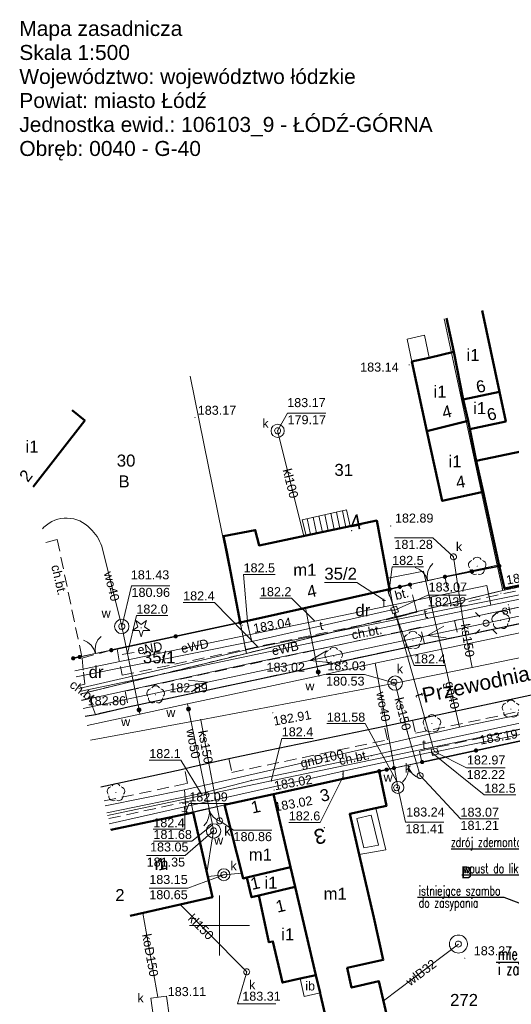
# Model space of a CAD drawing. Extents: x 6599148 to 6599450, y 5731697 to 5731825.
# Tile 2 of 6: x 6599233 to 6599274, y 5731743 to 5731825. Entities that reach past the tile are written whole.
import ezdxf
from ezdxf.enums import TextEntityAlignment as Align

# ---------------------------------------------------------------- set-up
doc = ezdxf.new("R2010")
doc.units = 0
doc.header["$PDSIZE"] = 0.75
for name, pattern in [('PRZER1-1', [2, 1, -1]), ('PRZER2-1', [3, 2, -1]), ('PRZER3-1', [4, 3, -1])]:
    doc.linetypes.add(name, pattern=pattern)
doc.layers.get('0').update_dxf_attribs({"linetype": 'CONTINUOUS', "lineweight": 13})
for name, color, linetype, lineweight in [('GELULI_O', 61, 'PRZER3-1', 18), ('GEPADR', 7, 'CONTINUOUS', 18), ('GEPADR_O', 7, 'CONTINUOUS', 18), ('GESBLO', 7, 'CONTINUOUS', 18), ('GESBLO_O', 7, 'CONTINUOUS', 18), ('GESBTO', 7, 'CONTINUOUS', 18), ('GESBZO', 7, 'CONTINUOUS', 50), ('GESBZO_O', 7, 'CONTINUOUS', 50), ('GESDZI', 61, 'CONTINUOUS', 18), ('GESDZI_O', 61, 'CONTINUOUS', 18), ('GESSCH', 7, 'CONTINUOUS', 18), ('GESUZY', 84, 'PRZER1-1', 18), ('GESUZY_O', 84, 'PRZER1-1', 18), ('GSLKBR', 7, 'CONTINUOUS', 18), ('GSLKOG', 7, 'CONTINUOUS', 35), ('GSLKRW', 7, 'CONTINUOUS', 25), ('GSPRDI', 84, 'CONTINUOUS', 18), ('GSPRDL', 84, 'CONTINUOUS', 18), ('GSPWPS', 7, 'CONTINUOUS', 13), ('GSPWPS_O', 7, 'CONTINUOUS', 13), ('GSSIIN', 7, 'CONTINUOUS', 18), ('GSSIIN_O', 7, 'CONTINUOUS', 18), ('GSSKOA', 7, 'PRZER3-1', 18), ('GSSKOD', 7, 'PRZER2-1', 18), ('GSSKOD_O', 7, 'PRZER2-1', 18), ('GSSOTW', 7, 'PRZER3-1', 18), ('GSSOTW_O', 7, 'PRZER3-1', 18), ('GULEPR', 1, 'CONTINUOUS', 18), ('GULEPR_O', 1, 'CONTINUOUS', 18), ('GULGPR', 52, 'CONTINUOUS', 18), ('GULGPR_O', 52, 'CONTINUOUS', 18), ('GULKPR', 32, 'CONTINUOUS', 18), ('GULKPR_O', 32, 'CONTINUOUS', 18), ('GULSPR', 7, 'CONTINUOUS', 18), ('GULSPR_O', 7, 'CONTINUOUS', 18), ('GULTPR', 30, 'CONTINUOUS', 18), ('GULTPR_O', 30, 'CONTINUOUS', 18), ('GULWPR', 5, 'CONTINUOUS', 18), ('GULWPR_O', 5, 'CONTINUOUS', 18), ('GUPELA', 7, 'CONTINUOUS', 18), ('GUPIKP', 7, 'CONTINUOUS', 18), ('GUPIWZ', 7, 'CONTINUOUS', 18), ('GUPIWZ_O', 7, 'CONTINUOUS', 18), ('GUPKSD', 32, 'CONTINUOUS', 18), ('GUPKSD_O', 32, 'CONTINUOUS', 18), ('GUPPRZ', 7, 'CONTINUOUS', 18), ('GUPPRZ_O', 7, 'CONTINUOUS', 18), ('GUPWST', 5, 'CONTINUOUS', 18), ('GUPWZA', 5, 'CONTINUOUS', 18), ('GUPWZA_O', 5, 'CONTINUOUS', 18), ('GUPZCP', 7, 'CONTINUOUS', 18), ('GUSIKP', 7, 'CONTINUOUS', 18)]:
    doc.layers.add(name, color=color, linetype=linetype, lineweight=lineweight)
doc.layers.add('Wymiary', color=61, linetype='CONTINUOUS')
doc.styles.add('GEO-INFO', font='arial.ttf')
doc.styles.get("Standard").update_dxf_attribs({"font": 'simplex.shx', "width": 0.7})

# ---------------------------------------------------------------- blocks, each defined once
blk = doc.blocks.new('KOLO')
blk.add_hatch(color=0).paths.add_polyline_path([(-0.5, 0), (-0.482963, -0.12941), (-0.433013, -0.25), (-0.353553, -0.353553), (-0.25, -0.433013), (-0.12941, -0.482963), (0, -0.5), (0.12941, -0.482963), (0.25, -0.433013), (0.353553, -0.353553), (0.433013, -0.25), (0.482963, -0.12941), (0.5, 0), (0.482963, 0.12941), (0.433013, 0.25), (0.353553, 0.353553), (0.25, 0.433013), (0.12941, 0.482963), (0, 0.5), (-0.12941, 0.482963), (-0.25, 0.433013), (-0.353553, 0.353553), (-0.433013, 0.25), (-0.482963, 0.12941)])
blk = doc.blocks.new('SPDLP')
blk.add_hatch(color=0).paths.add_polyline_path([(0, -0.09), (0.027812, -0.085595), (0.052901, -0.072812), (0.072812, -0.052901), (0.085595, -0.027812), (0.09, 0), (0.085595, 0.027812), (0.072812, 0.052901), (0.052901, 0.072812), (0.027812, 0.085595), (0, 0.09), (-0.027812, 0.085595), (-0.052901, 0.072812), (-0.072812, 0.052901), (-0.085595, 0.027812), (-0.09, 0), (-0.085595, -0.027812), (-0.072812, -0.052901), (-0.052901, -0.072812), (-0.027812, -0.085595)])
at = {"color": 0}
for points in [[(-1.271938, -0.268652), (-1.40916, -0.048001), (-1.462858, 0.20623), (-1.426585, 0.463525), (-1.304695, 0.693003), (-1.11182, 0.867117), (-0.871109, 0.964971)], [(-0.648554, 1.126667), (-0.481106, 1.325358), (-0.255912, 1.454989), (0, 1.5), (0.255912, 1.454989), (0.481106, 1.325358), (0.648554, 1.126667)], [(0.871109, 0.964971), (1.11182, 0.867117), (1.304695, 0.693003), (1.426585, 0.463525), (1.462858, 0.20623), (1.40916, -0.048001), (1.271938, -0.268652)], [(-0.137547, -1.292703), (-0.389802, -1.355024), (-0.648184, -1.327532), (-0.881678, -1.213525), (-1.062258, -1.026689), (-1.168249, -0.78945), (-1.186929, -0.530282)], [(1.186929, -0.530282), (1.168249, -0.78945), (1.062258, -1.026689), (0.881678, -1.213525), (0.648184, -1.327532), (0.389802, -1.355024), (0.137547, -1.292703)]]:
    blk.add_lwpolyline(points, dxfattribs=at)
blk = doc.blocks.new('SPDIP')
blk.add_hatch(color=0).paths.add_polyline_path([(0, -0.09), (0.027812, -0.085595), (0.052901, -0.072812), (0.072812, -0.052901), (0.085595, -0.027812), (0.09, 0), (0.085595, 0.027812), (0.072812, 0.052901), (0.052901, 0.072812), (0.027812, 0.085595), (0, 0.09), (-0.027812, 0.085595), (-0.052901, 0.072812), (-0.072812, 0.052901), (-0.085595, 0.027812), (-0.09, 0), (-0.085595, -0.027812), (-0.072812, -0.052901), (-0.052901, -0.072812), (-0.027812, -0.085595)])
at = {"color": 0}
blk.add_lwpolyline([(0.544942, 0.177062), (1.426676, -0.463555), (0.336792, -0.463555), (0, -1.500096), (-0.336792, -0.463555), (-1.426676, -0.463555), (-0.544942, 0.177062), (-0.881734, 1.213603), (0, 0.572986), (0.881734, 1.213603)], close=True, dxfattribs=at)
blk = doc.blocks.new('SUEP1')
at = {"color": 0}
blk.add_lwpolyline([(-1.5, -1), (1.5, 0), (-1.5, 1)], dxfattribs=at)
blk = doc.blocks.new('SUEO')
blk.add_hatch(color=0).paths.add_polyline_path([(-0.002174, 0.089974), (0.023762, 0.086807), (0.042561, 0.0793), (0.060131, 0.066965), (0.076266, 0.047786), (0.086234, 0.025762), (0.089972, 0.002226), (0.088646, -0.015553), (0.081114, -0.038994), (0.066834, -0.060276), (0.049699, -0.075033), (0.027576, -0.085671), (0.004027, -0.08991), (-0.019639, -0.087831), (-0.040932, -0.080154), (-0.059082, -0.067892), (-0.073734, -0.051607), (-0.08374, -0.032979), (-0.089221, -0.011817), (-0.089063, 0.012951), (-0.082571, 0.035806), (-0.069528, 0.057148), (-0.048957, 0.075519), (-0.026898, 0.085887)])
at = {"color": 0}
for points in [[(-1.767767, 1.767767), (-1.06066, 1.06066)], [(1.767767, 1.767767), (1.06066, 1.06066)], [(-1.767767, -1.767767), (-1.06066, -1.06066)], [(1.767767, -1.767767), (1.06066, -1.06066)]]:
    blk.add_lwpolyline(points, dxfattribs=at)
blk = doc.blocks.new('OKRAG_PELNY')
at = {"color": 0}
blk.add_lwpolyline([(0, 0.5), (0.12941, 0.482963), (0.25, 0.433013), (0.353553, 0.353553), (0.433013, 0.25), (0.482963, 0.12941), (0.5, 0), (0.482963, -0.12941), (0.433013, -0.25), (0.353553, -0.353553), (0.25, -0.433013), (0.12941, -0.482963), (0, -0.5), (-0.12941, -0.482963), (-0.25, -0.433013), (-0.353553, -0.353553), (-0.433013, -0.25), (-0.482963, -0.12941), (-0.5, 0), (-0.482963, 0.12941), (-0.433013, 0.25), (-0.353553, 0.353553), (-0.25, 0.433013), (-0.12941, 0.482963)], close=True, dxfattribs=at)
blk = doc.blocks.new('POINT')
at = {"color": 0}
blk.add_point((0, 0), dxfattribs=at)
blk = doc.blocks.new('PION_C')
at = {"color": 0}
blk.add_lwpolyline([(0, 0.5), (0, -0.5)], dxfattribs=at)
blk = doc.blocks.new('SUUS13')
at = {"color": 0}
for points in [[(0, 1.5), (0.223563, 1.483246), (0.442133, 1.433359), (0.650826, 1.351453), (0.84498, 1.239358), (1.020259, 1.099578), (1.172747, 0.935235), (1.299038, 0.75), (1.396311, 0.548012), (1.462392, 0.333781), (1.495806, 0.112095), (1.495806, -0.112095), (1.462392, -0.333781), (1.396311, -0.548012), (1.299038, -0.75), (1.172747, -0.935235), (1.020259, -1.099578), (0.84498, -1.239358), (0.650826, -1.351453), (0.442133, -1.433359), (0.223563, -1.483246), (0, -1.5), (-0.223563, -1.483246), (-0.442133, -1.433359), (-0.650826, -1.351453), (-0.84498, -1.239358), (-1.020259, -1.099578), (-1.172747, -0.935235), (-1.299038, -0.75), (-1.396311, -0.548012), (-1.462392, -0.333781), (-1.495806, -0.112095), (-1.495806, 0.112095), (-1.462392, 0.333781), (-1.396311, 0.548012), (-1.299038, 0.75), (-1.172747, 0.935235), (-1.020259, 1.099578), (-0.84498, 1.239358), (-0.650826, 1.351453), (-0.442133, 1.433359), (-0.223563, 1.483246)], [(0, 0.5), (0.12941, 0.482963), (0.25, 0.433013), (0.353553, 0.353553), (0.433013, 0.25), (0.482963, 0.12941), (0.5, 0), (0.482963, -0.12941), (0.433013, -0.25), (0.353553, -0.353553), (0.25, -0.433013), (0.12941, -0.482963), (0, -0.5), (-0.12941, -0.482963), (-0.25, -0.433013), (-0.353553, -0.353553), (-0.433013, -0.25), (-0.482963, -0.12941), (-0.5, 0), (-0.482963, 0.12941), (-0.433013, 0.25), (-0.353553, 0.353553), (-0.25, 0.433013), (-0.12941, 0.482963)]]:
    blk.add_lwpolyline(points, close=True, dxfattribs=at)
blk = doc.blocks.new('KWADRAT_NIEPRZEZR')
at = {"color": 0}
blk.add_lwpolyline([(-0.5, -0.5), (0.5, -0.5), (0.5, 0.5), (-0.5, 0.5)], close=True, dxfattribs=at)
blk = doc.blocks.new('SLBRA')
at = {"color": 0}
for points in [[(1.732051, 1), (1.414214, 0.585786), (1, 0.267949), (0.517638, 0.068148), (0, 0)], [(0, 0), (0.517638, -0.068148), (1, -0.267949), (1.414214, -0.585786), (1.732051, -1)]]:
    blk.add_lwpolyline(points, dxfattribs=at)

msp = doc.modelspace()

# ---------------------------------------------------------------- linework, layer by layer
at = {"linetype": 'Continuous', "elevation": 100, "flags": 128}
for points in [[(6599250, 5731747.5), (6599250, 5731752.5)], [(6599247.5, 5731750), (6599252.5, 5731750)]]:
    msp.add_lwpolyline(points, dxfattribs=at)
at = {"layer": 'GESBLO', "linetype": 'Continuous', "elevation": 10.18}
msp.add_lwpolyline([(6599240.926, 5731757.974), (6599247.804, 5731759.419), (6599249.407, 5731752.35), (6599242.55, 5731750.79)], dxfattribs=at)
at = {"layer": 'GESBTO', "linetype": 'Continuous', "elevation": 10.18}
for points in [[(6599260.848, 5731759.286), (6599263.014, 5731759.765), (6599263.862, 5731756.291), (6599261.638, 5731755.902)], [(6599261.45, 5731758.907), (6599262.644, 5731759.171), (6599263.25, 5731756.691), (6599262.018, 5731756.476)]]:
    msp.add_lwpolyline(points, close=True, dxfattribs=at)
at = {"layer": 'GESBZO', "linetype": 'Continuous', "elevation": 10.18}
for points in [[(6599271.899, 5731801.239), (6599273.33, 5731794.46), (6599270.31, 5731793.82)], [(6599270.31, 5731793.82), (6599269.52, 5731797.81), (6599268.931, 5731800.6)], [(6599237.705, 5731792.926), (6599237.74, 5731792.9), (6599238.76, 5731792.06), (6599234.466, 5731786.542)], [(6599240.927, 5731757.969), (6599247.8, 5731759.42), (6599249.41, 5731752.35), (6599242.549, 5731750.793)]]:
    msp.add_lwpolyline(points, dxfattribs=at)
for points in [[(6599270.31, 5731793.82), (6599270.71, 5731792.04), (6599267.29, 5731791.19), (6599266.04, 5731797), (6599267.47, 5731797.31), (6599269.52, 5731797.81)], [(6599270.31, 5731793.82), (6599273.33, 5731794.46), (6599273.85, 5731791.99), (6599270.85, 5731791.36), (6599270.71, 5731792.04)], [(6599270.85, 5731791.36), (6599271.4, 5731788.7), (6599271.96, 5731786.14), (6599268.56, 5731785.37), (6599267.29, 5731791.19), (6599270.71, 5731792.04)], [(6599295.09, 5731782.46), (6599273.74, 5731778.06), (6599273.32, 5731779.95), (6599271.96, 5731786.14), (6599271.4, 5731788.7), (6599279.77, 5731790.45), (6599280.4, 5731787.57), (6599283.21, 5731788.16), (6599283.51, 5731786.76), (6599293.77, 5731788.96)], [(6599264.18, 5731778.02), (6599251.72, 5731775.24), (6599250.6, 5731781.1), (6599250.32, 5731782.43), (6599252.98, 5731782.94), (6599253.29, 5731781.66), (6599257.23, 5731782.49), (6599260.89, 5731783.27), (6599263.1, 5731783.73)], [(6599254.5, 5731760.93), (6599260.17, 5731762.18), (6599263.31, 5731762.85), (6599263.91, 5731759.96), (6599263.01, 5731759.76), (6599260.85, 5731759.29), (6599261.64, 5731755.91), (6599262.87, 5731750.65), (6599263.64, 5731747.12), (6599260.65, 5731746.45), (6599261.01, 5731744.81), (6599263.29, 5731745.34), (6599264.12, 5731741.77), (6599259.25, 5731740.63), (6599258.41, 5731744.2), (6599258.38, 5731744.37), (6599258.03, 5731745.86), (6599257.22, 5731749.3), (6599256.3, 5731753.2), (6599255.92, 5731754.84)], [(6599250.42, 5731760.04), (6599254.5, 5731760.93), (6599255.92, 5731754.84), (6599252.28, 5731754), (6599251.96, 5731753.91)], [(6599252.28, 5731754), (6599255.92, 5731754.84), (6599256.3, 5731753.2), (6599253.28, 5731752.48), (6599252.67, 5731752.34)], [(6599253.28, 5731752.48), (6599256.3, 5731753.2), (6599257.22, 5731749.3), (6599258.03, 5731745.86), (6599256.73, 5731745.57), (6599255.24, 5731745.23), (6599254.45, 5731748.67), (6599254.12, 5731748.59)]]:
    msp.add_lwpolyline(points, close=True, dxfattribs=at)
at = {"layer": 'GESDZI', "linetype": 'Continuous', "elevation": 10.22}
for points in [[(6599290.203, 5731805.179), (6599292.9, 5731793.17), (6599295.09, 5731782.46), (6599273.6, 5731777.91)], [(6599268.729, 5731800.556), (6599273.15, 5731780.02), (6599251.72, 5731775.24)], [(6599273.6, 5731777.91), (6599273.15, 5731780.02), (6599268.729, 5731800.556)], [(6599247.553, 5731795.772), (6599251.72, 5731775.24)], [(6599251.72, 5731775.24), (6599247.553, 5731795.772)], [(6599238.371, 5731769.272), (6599252.24, 5731772.67), (6599273.6, 5731777.91), (6599295.09, 5731782.46), (6599305.65, 5731784.84), (6599316.13, 5731787.06), (6599332.801, 5731790.808)], [(6599335.502, 5731778.135), (6599318.96, 5731774.77), (6599310.12, 5731772.83), (6599297.55, 5731770.18), (6599275.88, 5731765.53), (6599260.17, 5731762.18), (6599254.5, 5731760.93), (6599247.69, 5731759.44), (6599240.923, 5731757.985)], [(6599251.72, 5731775.24), (6599237.701, 5731772.233)], [(6599237.701, 5731772.233), (6599251.72, 5731775.24), (6599252.24, 5731772.67), (6599238.371, 5731769.272)], [(6599240.923, 5731757.985), (6599247.69, 5731759.44), (6599254.5, 5731760.93), (6599262.51, 5731726.73), (6599260.57, 5731726.4), (6599248.668, 5731723.734)]]:
    msp.add_lwpolyline(points, dxfattribs=at)
for points in [[(6599251.72, 5731775.24), (6599273.15, 5731780.02), (6599273.6, 5731777.91), (6599252.24, 5731772.67)], [(6599262.51, 5731726.73), (6599254.5, 5731760.93), (6599260.17, 5731762.18), (6599275.88, 5731765.53), (6599283.82, 5731731.41)]]:
    msp.add_lwpolyline(points, close=True, dxfattribs=at)
at = {"layer": 'GESDZI_O', "linetype": 'Continuous', "elevation": 10.81, "flags": 128}
msp.add_lwpolyline([(6599258.735, 5731778.58), (6599261.453, 5731778.58), (6599263.637, 5731777.153)], dxfattribs=at)
at = {"layer": 'GESSCH', "linetype": 'Continuous', "elevation": 10.18}
msp.add_lwpolyline([(6599260.584, 5731784.632), (6599260.891, 5731783.264), (6599257.229, 5731782.494), (6599256.879, 5731783.807)], close=True, dxfattribs=at)
at = {"layer": 'GESSCH', "linetype": 'Continuous', "elevation": 10.18, "flags": 128}
for points in [[(6599259.549, 5731782.982), (6599259.264, 5731784.338)], [(6599260.038, 5731783.085), (6599259.752, 5731784.446)], [(6599260.528, 5731783.187), (6599260.24, 5731784.555)], [(6599257.592, 5731782.57), (6599257.312, 5731783.903)], [(6599258.081, 5731782.673), (6599257.8, 5731784.012)], [(6599258.571, 5731782.776), (6599258.288, 5731784.121)], [(6599259.06, 5731782.879), (6599258.776, 5731784.229)]]:
    msp.add_lwpolyline(points, dxfattribs=at)
at = {"layer": 'GESUZY', "linetype": 'PRZER1-1', "ltscale": 0.5, "elevation": 10.08}
for points in [[(6599332.801, 5731790.808), (6599316.13, 5731787.06), (6599305.65, 5731784.84), (6599295.09, 5731782.46), (6599273.6, 5731777.91), (6599273.15, 5731780.02), (6599251.72, 5731775.24), (6599237.701, 5731772.233)], [(6599238.371, 5731769.272), (6599252.24, 5731772.67), (6599273.6, 5731777.91), (6599295.09, 5731782.46), (6599305.65, 5731784.84), (6599316.13, 5731787.06), (6599332.801, 5731790.808)], [(6599335.502, 5731778.135), (6599318.96, 5731774.77), (6599310.12, 5731772.83), (6599297.55, 5731770.18), (6599275.88, 5731765.53), (6599260.17, 5731762.18), (6599254.5, 5731760.93), (6599247.69, 5731759.44), (6599240.923, 5731757.985)], [(6599237.701, 5731772.233), (6599251.72, 5731775.24), (6599252.24, 5731772.67), (6599238.371, 5731769.272)], [(6599240.923, 5731757.985), (6599247.69, 5731759.44), (6599254.5, 5731760.93), (6599262.51, 5731726.73), (6599260.57, 5731726.4), (6599248.668, 5731723.734)]]:
    msp.add_lwpolyline(points, dxfattribs=at)
for points in [[(6599251.72, 5731775.24), (6599273.15, 5731780.02), (6599273.6, 5731777.91), (6599252.24, 5731772.67)], [(6599262.51, 5731726.73), (6599254.5, 5731760.93), (6599260.17, 5731762.18), (6599275.88, 5731765.53), (6599283.82, 5731731.41)]]:
    msp.add_lwpolyline(points, close=True, dxfattribs=at)
at = {"layer": 'GSLKBR', "linetype": 'Continuous', "elevation": 10.18}
for points in [[(6599268.785, 5731779.049), (6599265.877, 5731778.4)], [(6599240.976, 5731772.936), (6599238.339, 5731772.37)], [(6599264.537, 5731763.11), (6599266.884, 5731763.612)], [(6599247.804, 5731759.419), (6599250.424, 5731760.038)]]:
    msp.add_lwpolyline(points, dxfattribs=at)
at = {"layer": 'GSLKOG', "linetype": 'Continuous', "elevation": 10.18}
for points in [[(6599268.785, 5731779.049), (6599273.321, 5731779.946)], [(6599264.181, 5731778.022), (6599265.877, 5731778.4)], [(6599240.976, 5731772.936), (6599251.719, 5731775.241)], [(6599237.701, 5731772.233), (6599238.339, 5731772.37)], [(6599266.884, 5731763.612), (6599275.88, 5731765.534)], [(6599264.537, 5731763.11), (6599263.314, 5731762.849)]]:
    msp.add_lwpolyline(points, dxfattribs=at)
at = {"layer": 'GSLKRW', "linetype": 'Continuous', "elevation": 10.18}
for points in [[(6599253.366, 5731770.558), (6599267.071, 5731773.481), (6599269.883, 5731774.08), (6599282.443, 5731776.725), (6599285.254, 5731777.351), (6599308.204, 5731782.173), (6599310.731, 5731782.73), (6599333.497, 5731787.544)], [(6599254.09, 5731764.592), (6599263.759, 5731766.589), (6599266.097, 5731767.098), (6599286.179, 5731771.367), (6599289.086, 5731771.97), (6599305.434, 5731775.477), (6599308.127, 5731776.015), (6599334.754, 5731781.643)], [(6599238.789, 5731767.422), (6599239.652, 5731767.584), (6599242.377, 5731768.207), (6599253.366, 5731770.558)], [(6599240.118, 5731761.547), (6599246.81, 5731762.983), (6599247.688, 5731763.221), (6599250.779, 5731763.898), (6599254.09, 5731764.592)]]:
    msp.add_lwpolyline(points, dxfattribs=at)
at = {"layer": 'GSSIIN', "linetype": 'Continuous', "elevation": 10.18}
for points in [[(6599266.038, 5731797.004), (6599265.641, 5731798.847), (6599267.074, 5731799.195), (6599267.472, 5731797.313)], [(6599256.724, 5731745.564), (6599258.026, 5731745.859), (6599258.376, 5731744.365), (6599257.056, 5731744.072)]]:
    msp.add_lwpolyline(points, close=True, dxfattribs=at)
at = {"layer": 'GSSKOA', "linetype": 'PRZER3-1', "ltscale": 0.5, "elevation": 10.18}
for points in [[(6599239.652, 5731767.584), (6599242.377, 5731768.207), (6599253.366, 5731770.558), (6599267.071, 5731773.481), (6599269.883, 5731774.08), (6599282.443, 5731776.725), (6599285.254, 5731777.351), (6599308.204, 5731782.173), (6599310.731, 5731782.73), (6599333.497, 5731787.544)], [(6599334.754, 5731781.643), (6599308.127, 5731776.015), (6599305.434, 5731775.477), (6599289.086, 5731771.97), (6599286.179, 5731771.367), (6599266.097, 5731767.098), (6599263.759, 5731766.589), (6599254.09, 5731764.592), (6599250.779, 5731763.898), (6599247.688, 5731763.221), (6599246.81, 5731762.983), (6599240.118, 5731761.547)], [(6599238.789, 5731767.422), (6599239.652, 5731767.584)]]:
    msp.add_lwpolyline(points, dxfattribs=at)
at = {"layer": 'GSSKOD', "linetype": 'PRZER2-1', "ltscale": 0.5, "elevation": 10.18}
for points in [[(6599235.513, 5731781.91), (6599236.47, 5731782.16), (6599238.54, 5731772.27), (6599238.76, 5731770.1), (6599238.214, 5731769.968)], [(6599265.877, 5731778.4), (6599268.785, 5731779.049), (6599269.31, 5731776.676), (6599281.92, 5731779.467), (6599282.201, 5731777.995), (6599269.592, 5731775.398), (6599269.883, 5731774.08), (6599267.071, 5731773.481), (6599266.741, 5731774.84), (6599242.128, 5731769.516), (6599242.377, 5731768.207), (6599239.652, 5731767.584), (6599239.159, 5731768.91)], [(6599238.76, 5731770.1), (6599238.54, 5731772.27), (6599240.976, 5731772.936), (6599241.458, 5731773.039), (6599241.874, 5731770.849), (6599264.64, 5731775.62), (6599266.436, 5731776.098)], [(6599238.214, 5731769.968), (6599238.76, 5731770.1)], [(6599240.384, 5731760.369), (6599247.321, 5731761.837), (6599247.078, 5731763.056), (6599247.688, 5731763.221), (6599250.779, 5731763.898), (6599251.019, 5731762.744), (6599263.999, 5731765.462), (6599263.759, 5731766.589), (6599266.097, 5731767.098), (6599266.336, 5731766.004), (6599286.423, 5731770.235)], [(6599239.159, 5731768.91), (6599238.485, 5731768.77)], [(6599286.721, 5731768.849), (6599266.659, 5731764.521), (6599266.859, 5731763.607), (6599264.501, 5731763.103)], [(6599251.531, 5731760.281), (6599250.424, 5731760.038), (6599247.804, 5731759.419), (6599247.611, 5731760.384), (6599240.72, 5731758.883)]]:
    msp.add_lwpolyline(points, dxfattribs=at)
at = {"layer": 'GSSOTW', "linetype": 'PRZER3-1', "ltscale": 0.5, "elevation": 10.18}
msp.add_lwpolyline([(6599264.181, 5731778.022), (6599264.64, 5731775.62), (6599266.436, 5731776.098), (6599265.877, 5731778.4)], close=True, dxfattribs=at)
at = {"layer": 'GULEPR', "linetype": 'Continuous', "elevation": 10.14}
for points in [[(6599272.617, 5731776.696), (6599304.16, 5731783.257), (6599333.142, 5731789.211)], [(6599238.643, 5731768.066), (6599272.216, 5731775.183), (6599306.289, 5731782.444), (6599331.018, 5731787.754), (6599333.341, 5731788.273)], [(6599335.209, 5731779.509), (6599333.13, 5731779.12), (6599327.84, 5731777.98), (6599308.74, 5731773.95), (6599305.7, 5731773.29), (6599292.06, 5731770.36), (6599286.14, 5731769.24), (6599267.38, 5731765.21), (6599262.69, 5731764.15), (6599252.66, 5731762.08), (6599248.46, 5731761), (6599240.607, 5731759.384)], [(6599240.66, 5731759.148), (6599254.31, 5731762.033), (6599283.281, 5731768.066), (6599284.633, 5731768.588), (6599296.934, 5731771.18), (6599329.027, 5731777.875), (6599335.282, 5731779.168)], [(6599237.935, 5731771.199), (6599257.938, 5731775.361), (6599272.268, 5731778.325), (6599272.617, 5731776.696)], [(6599238.325, 5731769.477), (6599272.617, 5731776.696)], [(6599242.889, 5731772.752), (6599242.32, 5731772.646), (6599241.881, 5731772.564)]]:
    msp.add_lwpolyline(points, dxfattribs=at)
at = {"layer": 'GULGPR', "linetype": 'Continuous', "elevation": 10.14}
for points in [[(6599334.843, 5731781.228), (6599333.673, 5731779.8), (6599328.601, 5731778.677), (6599309.296, 5731774.617), (6599296.717, 5731772.19), (6599285.04, 5731769.626), (6599270.009, 5731766.506), (6599247.07, 5731761.3), (6599240.477, 5731759.957)], [(6599270.009, 5731766.506), (6599266.998, 5731779.509), (6599264.059, 5731778.94)], [(6599247.07, 5731761.3), (6599247.166, 5731760.204)], [(6599247.166, 5731760.204), (6599247.227, 5731759.507), (6599247.263, 5731759.305)]]:
    msp.add_lwpolyline(points, dxfattribs=at)
at = {"layer": 'GULKPR', "linetype": 'Continuous', "elevation": 10.14}
for points in [[(6599257.033, 5731782.453), (6599254.841, 5731791.218)], [(6599270.31, 5731775.33), (6599269.5, 5731780.71)], [(6599311.64, 5731779.76), (6599305.19, 5731778.45), (6599286.74, 5731774.69), (6599285.18, 5731774.37), (6599271.06, 5731771.5), (6599264.64, 5731770.19), (6599248.43, 5731767.13), (6599239.241, 5731765.424)], [(6599271.06, 5731771.5), (6599270.31, 5731775.33)], [(6599266.72, 5731762.48), (6599265.65, 5731766.15), (6599264.64, 5731770.19)], [(6599249.278, 5731762.612), (6599248.43, 5731767.13)], [(6599249.278, 5731762.612), (6599250.01, 5731758.71)], [(6599250.359, 5731754.219), (6599249.863, 5731754.162), (6599249.018, 5731754.064)], [(6599250.359, 5731754.219), (6599251.847, 5731754.348)], [(6599246.724, 5731751.74), (6599251.912, 5731746.482), (6599252.263, 5731746.126)], [(6599244.864, 5731744.006), (6599243.596, 5731751.028)]]:
    msp.add_lwpolyline(points, dxfattribs=at)
at = {"layer": 'GULSPR', "linetype": 'Continuous', "elevation": 10.14}
msp.add_lwpolyline([(6599238.49, 5731768.743), (6599252.375, 5731771.8), (6599295.424, 5731780.796), (6599333.075, 5731789.522)], dxfattribs=at)
at = {"layer": 'GULTPR', "linetype": 'Continuous', "elevation": 10.14}
for points in [[(6599238.262, 5731769.753), (6599253.21, 5731773.171), (6599281.125, 5731778.77)], [(6599335.403, 5731778.6), (6599320.09, 5731775.46), (6599317.65, 5731774.94), (6599309.97, 5731773.22), (6599298.96, 5731771.03), (6599298.37, 5731770.75), (6599297.77, 5731770.76), (6599290.08, 5731768.97), (6599268.25, 5731764.51), (6599267.94, 5731764.47), (6599267.64, 5731764.43), (6599260.3, 5731762.86), (6599247.08, 5731759.88), (6599240.813, 5731758.473)], [(6599264.6, 5731776.28), (6599264.52, 5731776.49), (6599264.11, 5731777.68)], [(6599264.6, 5731776.28), (6599264.26, 5731776.27), (6599252.69, 5731773.67)], [(6599267.94, 5731764.47), (6599267.82, 5731764.69), (6599264.67, 5731775.95), (6599264.6, 5731776.28)], [(6599252.69, 5731773.67), (6599252.36, 5731775.02)], [(6599252.69, 5731773.67), (6599238.043, 5731770.721)], [(6599260.3, 5731762.86), (6599260.3, 5731762.41)], [(6599247.08, 5731759.88), (6599247.1, 5731759.47)]]:
    msp.add_lwpolyline(points, dxfattribs=at)
at = {"layer": 'GULWPR', "linetype": 'Continuous', "elevation": 10.14}
for points in [[(6599238.96, 5731766.667), (6599243.361, 5731767.61), (6599247.324, 5731768.459), (6599258.286, 5731770.786), (6599262.96, 5731771.84), (6599278.35, 5731775.07), (6599283.561, 5731776.182), (6599287.037, 5731776.84), (6599302.113, 5731780.141), (6599309.452, 5731781.715), (6599333.642, 5731786.865)], [(6599258.286, 5731770.786), (6599258.222, 5731771.115), (6599257.174, 5731776.458)], [(6599243.361, 5731767.61), (6599243.29, 5731767.955), (6599241.851, 5731774.913)], [(6599262.96, 5731771.84), (6599264.77, 5731761.992), (6599264.86, 5731761.5)], [(6599247.324, 5731768.459), (6599247.413, 5731768.028), (6599249.403, 5731758.365), (6599249.504, 5731757.876)], [(6599249.504, 5731757.876), (6599249.425, 5731757.382), (6599248.946, 5731754.383)], [(6599269.912, 5731748.445), (6599263.669, 5731743.72)]]:
    msp.add_lwpolyline(points, dxfattribs=at)
msp.add_lwpolyline([(6599241.851, 5731774.913), (6599240.178, 5731781.601, 0.126087), (6599239.208, 5731783.072, 0.424963), (6599235.365, 5731783.175), (6599235.255, 5731783.053)], format="xyb", dxfattribs=at)
at = {"layer": 'GUPPRZ_O', "linetype": 'Continuous', "elevation": 10.8, "flags": 128}
for points in [[(6599258.871, 5731792.69), (6599255.668, 5731792.69), (6599254.841, 5731791.218)], [(6599255.668, 5731792.69), (6599258.871, 5731792.69)], [(6599264.576, 5731782.303), (6599267.779, 5731782.303), (6599269.5, 5731780.71)], [(6599264.576, 5731782.303), (6599267.779, 5731782.303)], [(6599267.009, 5731779.874), (6599264.389, 5731779.874), (6599264.11, 5731777.68)], [(6599254.623, 5731779.249), (6599252.002, 5731779.249), (6599252.36, 5731775.02)], [(6599245.867, 5731778.302), (6599242.664, 5731778.302), (6599241.851, 5731774.913)], [(6599242.664, 5731778.302), (6599245.867, 5731778.302)], [(6599246.967, 5731776.917), (6599249.588, 5731776.917), (6599253.21, 5731773.171)], [(6599253.367, 5731777.265), (6599255.987, 5731777.265), (6599257.938, 5731775.361)], [(6599270.568, 5731777.52), (6599267.364, 5731777.52), (6599264.6, 5731776.28)], [(6599267.364, 5731777.52), (6599270.568, 5731777.52)], [(6599245.688, 5731775.817), (6599243.067, 5731775.817), (6599242.32, 5731772.646)], [(6599268.835, 5731771.664), (6599266.214, 5731771.664), (6599264.67, 5731775.95)], [(6599258.88, 5731770.906), (6599262.084, 5731770.906), (6599264.64, 5731770.19)], [(6599258.88, 5731770.906), (6599262.084, 5731770.906)], [(6599258.941, 5731766.814), (6599262.145, 5731766.814), (6599264.77, 5731761.992)], [(6599257.806, 5731765.586), (6599255.185, 5731765.586), (6599254.31, 5731762.033)], [(6599274.686, 5731760.887), (6599272.065, 5731760.887), (6599267.64, 5731764.43)], [(6599273.8, 5731763.116), (6599270.597, 5731763.116), (6599267.94, 5731764.47)], [(6599244.142, 5731763.77), (6599246.763, 5731763.77), (6599248.46, 5731761)], [(6599270.597, 5731763.116), (6599273.8, 5731763.116)], [(6599255.774, 5731758.579), (6599258.395, 5731758.579), (6599260.3, 5731762.41)], [(6599273.29, 5731758.885), (6599270.087, 5731758.885), (6599266.72, 5731762.48)], [(6599268.704, 5731758.608), (6599265.5, 5731758.608), (6599264.86, 5731761.5)], [(6599250.682, 5731760.163), (6599247.479, 5731760.163), (6599247.227, 5731759.507)], [(6599244.479, 5731758.011), (6599247.1, 5731758.011), (6599247.1, 5731759.47)], [(6599270.087, 5731758.885), (6599273.29, 5731758.885)], [(6599244.491, 5731757.031), (6599247.695, 5731757.031), (6599249.403, 5731758.365)], [(6599254.37, 5731757.946), (6599251.167, 5731757.946), (6599250.01, 5731758.71)], [(6599265.5, 5731758.608), (6599268.704, 5731758.608)], [(6599243.923, 5731755.828), (6599247.126, 5731755.828), (6599249.504, 5731757.876)], [(6599251.167, 5731757.946), (6599254.37, 5731757.946)], [(6599243.923, 5731755.828), (6599247.126, 5731755.828)], [(6599244.145, 5731753.109), (6599247.348, 5731753.109), (6599250.359, 5731754.219)], [(6599244.145, 5731753.109), (6599247.348, 5731753.109)], [(6599254.694, 5731743.466), (6599251.49, 5731743.466), (6599252.263, 5731746.126)], [(6599251.49, 5731743.466), (6599254.694, 5731743.466)]]:
    msp.add_lwpolyline(points, dxfattribs=at)
at = {"layer": 'GUSIKP', "linetype": 'Continuous', "elevation": 10.14}
for points in [[(6599255.391, 5731791.218, -1), (6599254.291, 5731791.218, -1)], [(6599242.451, 5731774.913, -1), (6599241.251, 5731774.913, -1)], [(6599265.24, 5731770.19, -1), (6599264.04, 5731770.19, -1)], [(6599265.36, 5731761.5, -1), (6599264.36, 5731761.5, -1)], [(6599250.104, 5731757.876, -1), (6599248.904, 5731757.876, -1)], [(6599250.859, 5731754.219, -1), (6599249.859, 5731754.219, -1)]]:
    msp.add_lwpolyline(points, format="xyb", close=True, dxfattribs=at)
msp.add_lwpolyline([(6599244.522, 5731742.142), (6599244.277, 5731743.925), (6599245.579, 5731744.104), (6599245.824, 5731742.32)], close=True, dxfattribs=at)
at = {"layer": 'Wymiary'}
for p, q in [((6599269.3, 5731756.379, -0.085), (6599278.325, 5731756.379, -0.085)), ((6599270.2, 5731754.201, -0.085), (6599278.325, 5731754.201, -0.085)), ((6599266.508, 5731752.338, -0.085), (6599273.7, 5731752.338, -0.085)), ((6599273.7, 5731752.338, -0.085), (6599280.644, 5731749.701, 10.14)), ((6599273.061, 5731746.942), (6599282.05, 5731746.942))]:
    msp.add_line(p, q, dxfattribs=at)

# ---------------------------------------------------------------- block references
at = {"layer": 'GEPADR'}
for p in [(6599261, 5731782.89, 10.28), (6599258.73, 5731758.13, 10.28)]:
    msp.add_blockref('POINT', p, dxfattribs=at)
at = {"layer": 'GSLKBR', "xscale": 0.75, "yscale": 0.75}
for p, rotation in [((6599267.331, 5731778.725, 10.18), 102.5829296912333), ((6599239.658, 5731772.653, 10.18), 102.1103915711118), ((6599265.71, 5731763.361, 10.18), 282.0598549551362), ((6599249.114, 5731759.728, 10.18), 283.2855222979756)]:
    msp.add_blockref('SLBRA', p, dxfattribs=dict(at, rotation=rotation))
at = {"layer": 'GSLKOG', "xscale": 0.35, "yscale": 0.35}
for p in [(6599271.053, 5731779.498, 10.18), (6599273.321, 5731779.946, 10.18), (6599265.877, 5731778.4, 10.18), (6599268.785, 5731779.049, 10.18), (6599264.181, 5731778.022, 10.18), (6599265.029, 5731778.211, 10.18), (6599251.719, 5731775.241, 10.18), (6599246.347, 5731774.089, 10.18), (6599240.976, 5731772.936, 10.18), (6599237.802, 5731772.255, 10.18), (6599238.339, 5731772.37, 10.18), (6599271.382, 5731764.573, 10.18), (6599266.884, 5731763.612, 10.18), (6599263.314, 5731762.849, 10.18), (6599263.926, 5731762.98, 10.18), (6599264.537, 5731763.11, 10.18)]:
    msp.add_blockref('KOLO', p, dxfattribs=at)
at = {"layer": 'GSPRDI', "xscale": 0.5, "yscale": 0.5}
msp.add_blockref('SPDIP', (6599243.464, 5731774.795, 10.12), dxfattribs=at)
at = {"layer": 'GSPRDL', "xscale": 0.5, "yscale": 0.5}
for p in [(6599271.475, 5731779.928, 10.12), (6599273.426, 5731775.417, 10.12), (6599266.113, 5731773.76, 10.12), (6599259.519, 5731772.425, 10.12), (6599244.668, 5731769.222, 10.12), (6599274.29, 5731768.029, 10.12), (6599267.701, 5731766.816, 10.12), (6599241.36, 5731761.07, 10.12)]:
    msp.add_blockref('SPDLP', p, dxfattribs=at)
at = {"layer": 'GSPWPS', "xscale": 0.09, "yscale": 0.09}
for p in [(6599265.801, 5731796.712, 10.08), (6599247.953, 5731792.315, 10.08), (6599264.265, 5731783.282, 10.08), (6599273.45, 5731777.675, 10.08), (6599251.901, 5731775.011, 10.08), (6599254.431, 5731767.719, 10.08), (6599254.55, 5731761.273, 10.08), (6599270.44, 5731747.261, 10.08)]:
    msp.add_blockref('KOLO', p, dxfattribs=at)
at = {"layer": 'GULEPR', "xscale": 0.5, "yscale": 0.5}
for p, rotation in [((6599268.058, 5731774.301, 10.15), 191.967444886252), ((6599258.276, 5731772.228, 10.15), 191.967444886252), ((6599248.26, 5731770.105, 10.15), 11.96744488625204)]:
    msp.add_blockref('SUEP1', p, dxfattribs=dict(at, rotation=rotation))
at = {"layer": 'GUPELA', "xscale": 0.5, "yscale": 0.5}
for name, p in [('SUEO', (6599272.216, 5731775.183, 10.15)), ('OKRAG_PELNY', (6599272.216, 5731775.183, 10.16))]:
    msp.add_blockref(name, p, dxfattribs=at)
at = {"layer": 'GUPIKP', "xscale": 0.5, "yscale": 0.5}
for p in [(6599264.6, 5731776.28, 10.16), (6599267.94, 5731764.47, 10.16)]:
    msp.add_blockref('POINT', p, dxfattribs=at)
at = {"layer": 'GUPIWZ', "xscale": 0.5, "yscale": 0.5}
for p in [(6599254.841, 5731791.218, 10.18), (6599241.851, 5731774.913, 10.18), (6599264.54, 5731770.26, 10.18), (6599264.76, 5731761.47, 10.18), (6599249.504, 5731757.876, 10.18), (6599250.359, 5731754.219, 10.18), (6599252.263, 5731746.126, 10.18)]:
    msp.add_blockref('OKRAG_PELNY', p, dxfattribs=at)
for p, rotation in [((6599264.6, 5731776.28, 10.18), 19.17257686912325), ((6599267.94, 5731764.47, 10.18), 284.9810612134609)]:
    msp.add_blockref('KWADRAT_NIEPRZEZR', p, dxfattribs=dict(at, rotation=rotation))
at = {"layer": 'GUPKSD', "xscale": 0.5, "yscale": 0.5}
for p in [(6599269.5, 5731780.71, 10.16), (6599266.72, 5731762.48, 10.16), (6599250.01, 5731758.71, 10.16), (6599252.263, 5731746.126, 10.16)]:
    msp.add_blockref('OKRAG_PELNY', p, dxfattribs=at)
at = {"layer": 'GUPPRZ'}
for p in [(6599254.841, 5731791.218, 10.16), (6599254.841, 5731791.218, 10.16), (6599269.5, 5731780.71, 10.16), (6599264.11, 5731777.68, 10.16), (6599264.26, 5731776.27, 10.16), (6599264.52, 5731776.49, 10.16), (6599264.6, 5731776.28, 10.16), (6599264.6, 5731776.28, 10.16), (6599257.938, 5731775.361, 10.16), (6599264.67, 5731775.95, 10.16), (6599270.31, 5731775.33, 10.16), (6599241.851, 5731774.913, 10.16), (6599241.851, 5731774.913, 10.16), (6599252.36, 5731775.02, 10.16), (6599252.69, 5731773.67, 10.16), (6599253.21, 5731773.171, 10.16), (6599242.32, 5731772.646, 10.16), (6599271.06, 5731771.5, 10.16), (6599258.222, 5731771.115, 10.16), (6599258.286, 5731770.786, 10.16), (6599264.54, 5731770.26, 10.16), (6599264.64, 5731770.19, 10.16), (6599243.29, 5731767.955, 10.16), (6599247.324, 5731768.459, 10.16), (6599247.413, 5731768.028, 10.16), (6599243.361, 5731767.61, 10.16), (6599248.43, 5731767.13, 10.16), (6599265.65, 5731766.15, 10.16), (6599267.38, 5731765.21, 10.16), (6599267.82, 5731764.69, 10.16), (6599262.69, 5731764.15, 10.16), (6599267.64, 5731764.43, 10.16), (6599267.94, 5731764.47, 10.16), (6599267.94, 5731764.47, 10.16), (6599268.25, 5731764.51, 10.16), (6599249.278, 5731762.612, 10.16), (6599260.3, 5731762.86, 10.16), (6599260.3, 5731762.41, 10.16), (6599266.72, 5731762.48, 10.16), (6599252.66, 5731762.08, 10.16), (6599254.31, 5731762.033, 10.16), (6599264.76, 5731761.47, 10.16), (6599264.77, 5731761.992, 10.16), (6599264.86, 5731761.5, 10.16), (6599248.46, 5731761, 10.16), (6599247.08, 5731759.88, 10.16), (6599247.1, 5731759.47, 10.16), (6599247.227, 5731759.507, 10.16), (6599249.403, 5731758.365, 10.16), (6599250.01, 5731758.71, 10.16), (6599249.425, 5731757.382, 10.16), (6599249.504, 5731757.876, 10.16), (6599249.504, 5731757.876, 10.16), (6599249.018, 5731754.064, 10.16), (6599249.863, 5731754.162, 10.16), (6599250.359, 5731754.219, 10.16), (6599250.359, 5731754.219, 10.16), (6599251.912, 5731746.482, 10.16), (6599252.263, 5731746.126, 10.16), (6599252.263, 5731746.126, 10.16)]:
    msp.add_blockref('POINT', p, dxfattribs=at)
at = {"layer": 'GUPWST', "xscale": 0.5, "yscale": 0.5}
msp.add_blockref('SUUS13', (6599269.912, 5731748.445, 10.16), dxfattribs=at)
at = {"layer": 'GUPWZA', "xscale": 0.4, "yscale": 0.4}
for p, rotation in [((6599258.222, 5731771.115, 10.16), 280.1673761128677), ((6599243.29, 5731767.955, 10.16), 279.9109708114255), ((6599247.413, 5731768.028, 10.16), 278.5210136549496)]:
    msp.add_blockref('KOLO', p, dxfattribs=dict(at, rotation=rotation))
at = {"layer": 'GUPZCP', "xscale": 0.5, "yscale": 0.5}
for p, rotation in [((6599264.11, 5731777.68, 10.16), 16.12920849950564), ((6599252.36, 5731775.02, 10.16), 15.72420560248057), ((6599260.3, 5731762.41, 10.16), 188.2273676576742), ((6599247.166, 5731760.204, 10.16), 278.9470262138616), ((6599247.1, 5731759.47, 10.16), 81.27929574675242)]:
    msp.add_blockref('PION_C', p, dxfattribs=dict(at, rotation=rotation))

# ---------------------------------------------------------------- texts
at = {"linetype": 'Continuous', "style": 'GEO-INFO'}
for s, p in [('Mapa zasadnicza', (6599233.31, 5731824.118)), ('Skala 1:500', (6599233.31, 5731822.118)), ('Województwo: województwo łódzkie', (6599233.31, 5731820.118)), ('Powiat: miasto Łódź', (6599233.31, 5731818.118)), ('Jednostka ewid.: 106103_9 - ŁÓDŹ-GÓRNA', (6599233.31, 5731816.118)), ('Obręb: 0040 - G-40', (6599233.31, 5731814.118))]:
    msp.add_text(s, height=1.25, dxfattribs=at).set_placement(p)
at = {"layer": 'GELULI_O', "linetype": 'Continuous', "style": 'GEO-INFO'}
msp.add_text('Przewodnia', height=1.25, rotation=12.01406, dxfattribs=at).set_placement((6599271.365, 5731770.092, 10.78), align=Align.MIDDLE_CENTER)
at = {"layer": 'GEPADR_O', "linetype": 'Continuous', "style": 'GEO-INFO'}
for s, rotation, p in [('4', 11.00001, (6599261, 5731782.89, 10.8)), ('3', 190.99999, (6599258.73, 5731758.13, 10.8))]:
    msp.add_text(s, height=1.25, rotation=rotation, dxfattribs=at).set_placement(p)
at = {"layer": 'GESBLO_O', "linetype": 'Continuous', "style": 'GEO-INFO'}
msp.add_text('2', height=1, dxfattribs=at).set_placement((6599241.696, 5731752.531, 10.8), align=Align.MIDDLE)
at = {"layer": 'GESBZO_O', "linetype": 'Continuous', "style": 'GEO-INFO'}
for s, p in [('i1', (6599271.131, 5731797.534, 10.8)), ('m', (6599245.168, 5731755.126, 10.8))]:
    msp.add_text(s, height=1, dxfattribs=at).set_placement(p, align=Align.MIDDLE_CENTER)
for s, p in [('i1', (6599268.38, 5731794.51, 10.8)), ('i1', (6599271.678, 5731793.13, 10.8)), ('i1', (6599234.37, 5731789.93, 10.8)), ('i1', (6599269.63, 5731788.69, 10.8)), ('m1', (6599257.11, 5731779.63, 10.8)), ('m1', (6599253.4, 5731755.902, 10.8)), ('i1', (6599254.29, 5731753.59, 10.8)), ('m1', (6599259.64, 5731752.64, 10.8)), ('i1', (6599255.68, 5731749.28, 10.8))]:
    msp.add_text(s, height=1, dxfattribs=at).set_placement(p, align=Align.MIDDLE)
for s, rotation, p in [('6', 11.96514, (6599271.878, 5731794.431, 10.8)), ('4', 12.57749, (6599257.787, 5731777.362, 10.8))]:
    msp.add_text(s, height=1, rotation=rotation, dxfattribs=at).set_placement(p, align=Align.CENTER)
for s, rotation, p in [('4', 13.95737, (6599268.819, 5731793.288, 10.8)), ('6', 11.96514, (6599272.579, 5731793.097, 10.8)), ('2', 52.68058, (6599233.457, 5731787.777, 10.8)), ('4', 8.60311, (6599270.018, 5731787.459, 10.8)), ('3', 12.43249, (6599258.66, 5731761.345, 10.8)), ('1', 12.30559, (6599252.902, 5731760.374, 10.8)), ('1', 12.99462, (6599252.858, 5731754.006, 10.8)), ('1', 13.4096, (6599254.964, 5731752.11, 10.8))]:
    msp.add_text(s, height=1, rotation=rotation, dxfattribs=at).set_placement(p, align=Align.TOP_CENTER)
msp.add_text('1', height=1, rotation=12.25278, dxfattribs=at).set_placement((6599245.168, 5731755.126, 10.8), align=Align.MIDDLE_CENTER)
at = {"layer": 'GESDZI_O', "linetype": 'Continuous', "style": 'GEO-INFO'}
for s, p in [('30', (6599242.21, 5731788.735, 10.81)), ('272', (6599270.378, 5731743.794, 10.81))]:
    msp.add_text(s, height=1, dxfattribs=at).set_placement(p, align=Align.MIDDLE)
for s, p in [('31', (6599260.352, 5731787.959, 10.81)), ('35/2', (6599260.094, 5731779.31, 10.81)), ('35/1', (6599244.971, 5731772.341, 10.81))]:
    msp.add_text(s, height=1, dxfattribs=at).set_placement(p, align=Align.MIDDLE_CENTER)
at = {"layer": 'GESUZY_O', "linetype": 'Continuous', "style": 'GEO-INFO'}
for s, p in [('B', (6599242.044, 5731786.997, 10.8)), ('dr', (6599261.947, 5731776.286, 10.8)), ('dr', (6599239.709, 5731771.132, 10.8)), ('B', (6599270.588, 5731754.412, 10.8))]:
    msp.add_text(s, height=1, dxfattribs=at).set_placement(p, align=Align.MIDDLE)
at = {"layer": 'GSPWPS_O', "linetype": 'Continuous', "style": 'GEO-INFO'}
for s, p in [('183.14', (6599261.724, 5731796.149, 10.8)), ('183.17', (6599248.185, 5731792.55, 10.8)), ('182.89', (6599264.623, 5731783.566, 10.8)), ('183.27', (6599271.19, 5731747.511, 10.8))]:
    msp.add_text(s, height=0.75, dxfattribs=at).set_placement(p)
for s, rotation, p in [('183.20', 10.06501, (6599273.957, 5731778.394, 10.8)), ('183.04', 10.13758, (6599252.88, 5731774.366, 10.8)), ('182.91', 10.13758, (6599254.545, 5731766.643, 10.8)), ('183.19', 10.06501, (6599271.747, 5731765.062, 10.8)), ('183.02', 10.13758, (6599254.625, 5731761.252, 10.8)), ('183.02', 10.13758, (6599254.648, 5731759.494, 10.8))]:
    msp.add_text(s, height=0.75, rotation=rotation, dxfattribs=at).set_placement(p)
at = {"layer": 'GSSIIN_O', "linetype": 'Continuous', "style": 'GEO-INFO'}
msp.add_text('ib', height=0.75, dxfattribs=at).set_placement((6599257.55, 5731744.966, 10.8), align=Align.MIDDLE)
at = {"layer": 'GSSKOD_O', "linetype": 'Continuous', "style": 'GEO-INFO'}
for rotation, p in [(283.15797, (6599236.634, 5731778.796, 10.8)), (10.5367, (6599262.27, 5731774.45, 10.8)), (11.96244, (6599261.215, 5731763.993, 10.8))]:
    msp.add_text('ch.bt.', height=0.75, rotation=rotation, dxfattribs=at).set_placement(p, align=Align.MIDDLE)
msp.add_text('ch.bt.', height=0.75, rotation=323.07966, dxfattribs=at).set_placement((6599238.686, 5731769.447, 10.8), align=Align.MIDDLE_CENTER)
at = {"layer": 'GSSOTW_O', "linetype": 'Continuous', "style": 'GEO-INFO'}
msp.add_text('bt.', height=0.75, rotation=13.91117, dxfattribs=at).set_placement((6599265.186, 5731777.623, 10.8), align=Align.MIDDLE)
at = {"layer": 'GULEPR_O', "linetype": 'Continuous', "style": 'GEO-INFO'}
msp.add_text('eND', height=0.75, rotation=9.45062, dxfattribs=at).set_placement((6599244.194, 5731773.102, 10.8), align=Align.MIDDLE)
for s, rotation, p in [('eWD', 11.75545, (6599247.936, 5731773.28, 10.8)), ('eWB', 11.88779, (6599255.471, 5731773.086, 10.8))]:
    msp.add_text(s, height=0.75, rotation=rotation, dxfattribs=at).set_placement(p, align=Align.MIDDLE_CENTER)
at = {"layer": 'GULGPR_O', "linetype": 'Continuous', "style": 'GEO-INFO'}
msp.add_text('gn40', height=0.75, rotation=281.89087, dxfattribs=at).set_placement((6599269.303, 5731769.163, 10.8), align=Align.MIDDLE)
msp.add_text('gnD100', height=0.75, rotation=12.78734, dxfattribs=at).set_placement((6599258.54, 5731763.903, 10.8), align=Align.MIDDLE_CENTER)
at = {"layer": 'GULKPR_O', "linetype": 'Continuous', "style": 'GEO-INFO'}
for s, rotation, p in [('kl100', 284.04529, (6599255.937, 5731786.835, 10.8)), ('ks150', 278.56201, (6599270.698, 5731773.756, 10.8)), ('ks150', 284.03625, (6599265.292, 5731767.626, 10.8)), ('ks150', 280.62787, (6599248.854, 5731764.871, 10.8)), ('kl150', 314.6134, (6599248.459, 5731749.888, 10.8))]:
    msp.add_text(s, height=0.75, rotation=rotation, dxfattribs=at).set_placement(p, align=Align.MIDDLE)
msp.add_text('koD150', height=0.75, rotation=280.23922, dxfattribs=at).set_placement((6599244.23, 5731747.517, 10.8), align=Align.MIDDLE_CENTER)
at = {"layer": 'GULSPR_O', "linetype": 'Continuous', "style": 'GEO-INFO'}
msp.add_text('si', height=0.75, rotation=11.80238, dxfattribs=at).set_placement((6599273.9, 5731776.298, 10.8), align=Align.MIDDLE_CENTER)
at = {"layer": 'GULTPR_O', "linetype": 'Continuous', "style": 'GEO-INFO'}
for rotation, p in [(11.34214, (6599267.167, 5731775.97, 10.8)), (11.3824, (6599245.367, 5731772.196, 10.8))]:
    msp.add_text('t', height=0.75, rotation=rotation, dxfattribs=at).set_placement(p, align=Align.MIDDLE_CENTER)
for rotation, p in [(12.66506, (6599258.475, 5731774.97, 10.8)), (285.62904, (6599266.702, 5731769.206, 10.8))]:
    msp.add_text('t', height=0.75, rotation=rotation, dxfattribs=at).set_placement(p, align=Align.MIDDLE)
at = {"layer": 'GULWPR_O', "linetype": 'Continuous', "style": 'GEO-INFO'}
msp.add_text('wo40', height=0.75, rotation=284.05108, dxfattribs=at).set_placement((6599241.015, 5731778.257, 10.8), align=Align.MIDDLE_CENTER)
for s, rotation, p in [('wo40', 280.41209, (6599263.655, 5731768.235, 10.8)), ('wo50', 280.4836, (6599247.815, 5731765.149, 10.8)), ('wlB32', 37.11968, (6599266.79, 5731746.083, 10.8))]:
    msp.add_text(s, height=0.75, rotation=rotation, dxfattribs=at).set_placement(p, align=Align.MIDDLE)
at = {"layer": 'GUPIWZ_O', "linetype": 'Continuous', "style": 'GEO-INFO'}
for s, p in [('k', (6599254.091, 5731791.468, 10.8)), ('t', (6599263.85, 5731776.53, 10.8)), ('w', (6599240.926, 5731775.64, 10.8)), ('k', (6599265.298, 5731771.009, 10.8)), ('t', (6599267.19, 5731764.72, 10.8)), ('w', (6599264.429, 5731761.971, 10.8)), ('w', (6599250.304, 5731756.722, 10.8)), ('k', (6599251.432, 5731754.591, 10.8)), ('k', (6599252.98, 5731744.674, 10.8)), ('k', (6599243.684, 5731743.577, 10.8))]:
    msp.add_text(s, height=0.75, dxfattribs=at).set_placement(p, align=Align.RIGHT)
at = {"layer": 'GUPKSD_O', "linetype": 'Continuous', "style": 'GEO-INFO'}
for p in [(6599270.23, 5731781.19, 10.8), (6599265.97, 5731762.73, 10.8), (6599250.919, 5731757.479, 10.8)]:
    msp.add_text('k', height=0.75, dxfattribs=at).set_placement(p, align=Align.RIGHT)
at = {"layer": 'GUPPRZ_O', "linetype": 'Continuous', "style": 'GEO-INFO'}
for s, p in [('183.17', (6599255.64, 5731793.564, 10.8)), ('179.17', (6599255.668, 5731792.138, 10.8)), ('181.28', (6599264.576, 5731781.75, 10.8)), ('182.5', (6599264.389, 5731780.416, 10.8)), ('181.43', (6599242.606, 5731779.214, 10.8)), ('182.5', (6599252.002, 5731779.792, 10.8)), ('183.07', (6599267.426, 5731778.198, 10.8)), ('180.96', (6599242.664, 5731777.749, 10.8)), ('182.4', (6599246.967, 5731777.459, 10.8)), ('182.2', (6599253.367, 5731777.807, 10.8)), ('182.32', (6599267.364, 5731776.967, 10.8)), ('182.0', (6599243.067, 5731776.359, 10.8)), ('183.03', (6599258.987, 5731771.628, 10.8)), ('182.4', (6599266.214, 5731772.206, 10.8)), ('183.02', (6599253.917, 5731771.515, 10.8)), ('180.53', (6599258.88, 5731770.353, 10.8)), ('182.89', (6599245.812, 5731769.799, 10.8)), ('182.86', (6599239.004, 5731768.722, 10.8)), ('181.58', (6599258.941, 5731767.356, 10.8)), ('182.4', (6599255.185, 5731766.128, 10.8)), ('182.1', (6599244.142, 5731764.312, 10.8)), ('182.97', (6599270.622, 5731763.783, 10.8)), ('182.22', (6599270.597, 5731762.563, 10.8)), ('182.5', (6599272.065, 5731761.429, 10.8)), ('182.09', (6599247.479, 5731760.705, 10.8)), ('183.24', (6599265.56, 5731759.446, 10.8)), ('182.4', (6599244.479, 5731758.553, 10.8)), ('182.6', (6599255.774, 5731759.121, 10.8)), ('181.41', (6599265.5, 5731758.055, 10.8)), ('181.68', (6599244.491, 5731757.573, 10.8)), ('180.86', (6599251.167, 5731757.393, 10.8)), ('183.05', (6599244.208, 5731756.532, 10.8)), ('181.35', (6599243.923, 5731755.275, 10.8)), ('183.15', (6599244.145, 5731753.825, 10.8)), ('180.65', (6599244.145, 5731752.556, 10.8)), ('183.11', (6599245.683, 5731744.482, 10.8)), ('183.31', (6599251.894, 5731744.096, 10.8))]:
    msp.add_text(s, height=0.75, dxfattribs=at).set_placement(p, align=Align.MIDDLE_LEFT)
for s, p in [('183.07', (6599270.087, 5731759.057, 10.8)), ('181.21', (6599270.087, 5731757.962, 10.8))]:
    msp.add_text(s, height=0.75, dxfattribs=at).set_placement(p)
at = {"layer": 'GUPWZA_O', "linetype": 'Continuous', "style": 'GEO-INFO'}
for p in [(6599257.914, 5731769.578, 10.8), (6599246.318, 5731767.379, 10.8), (6599242.554, 5731766.606, 10.8)]:
    msp.add_text('w', height=0.75, dxfattribs=at).set_placement(p, align=Align.RIGHT)
at = {"layer": 'Wymiary', "width": 0.7}
for s, height, p in [('zdrój zdemontowany', 0.8, (6599269.284, 5731756.537, -0.085)), ('wpust do likwidacji', 0.8, (6599270.294, 5731754.358, -0.085)), ('istniejące szambo', 0.8, (6599266.603, 5731752.496, -0.085)), ('do zasypania', 0.8, (6599266.603, 5731751.478, -0.085)), ('miejsce odcięcia', 1, (6599273.178, 5731747.138)), ('i zaślepienia', 1, (6599273.178, 5731745.867))]:
    msp.add_text(s, height=height, dxfattribs=at).set_placement(p)

doc.saveas('drawing.dxf')
